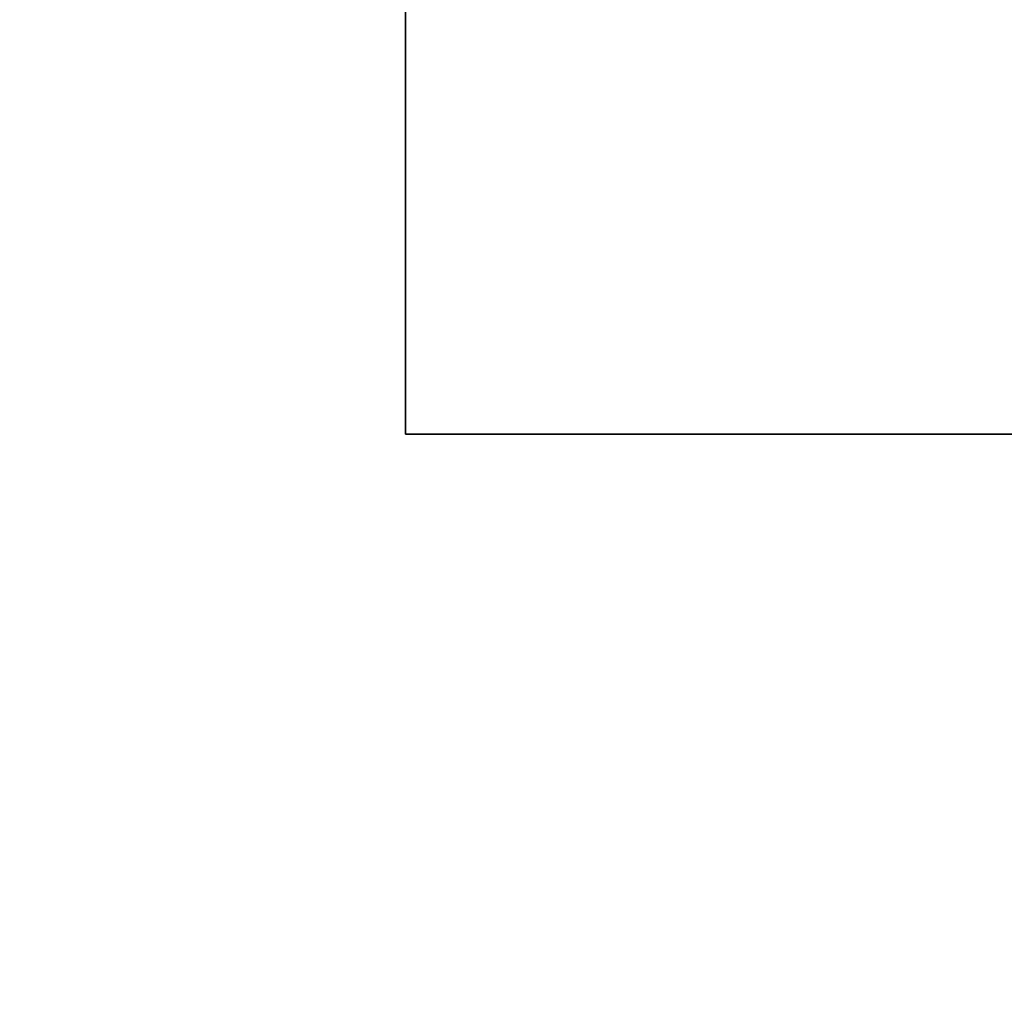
# Model space of a CAD drawing. Extents: x -4.8 to 43.9, y -3 to 20.9.
# Tile 116 of 256: x 16.6 to 16.855, y 0.854 to 1.108. Entities that reach past the tile are written whole.
import ezdxf

# ---------------------------------------------------------------- set-up
doc = ezdxf.new("R2010")
doc.units = 0

# ---------------------------------------------------------------- blocks, each defined once
blk = doc.blocks.new('Box-7148e406-b601-4288-a37b-d1ddc6295924')
at = {"color": 253, "linetype": 'Continuous', "true_color": 0xa0a0a0, "transparency": 33554687}
mesh = blk.add_polyface(dxfattribs=at)
corners = [(0, 0), (42, 0), (42, 19), (0, 19), (0, 0, 0.01), (42, 0, 0.01), (42, 19, 0.01), (0, 19, 0.01)]
mesh.append_faces([[corners[k] for k in face] for face in [(0, 1, 2, 3), (4, 5, 6, 7), (0, 1, 5, 4), (1, 2, 6, 5), (2, 3, 7, 6), (3, 0, 4, 7)]], dxfattribs={"color": 253})
blk = doc.blocks.new('Box-4a7966fc-d543-4e90-b91f-e9f7020791ce')
at = {"color": 253, "linetype": 'Continuous', "true_color": 0xa0a0a0, "transparency": 33554687}
mesh = blk.add_polyface(dxfattribs=at)
corners = [(0, 0), (42, 0), (42, 19), (0, 19), (0, 0, 0.01), (42, 0, 0.01), (42, 19, 0.01), (0, 19, 0.01)]
mesh.append_faces([[corners[k] for k in face] for face in [(0, 1, 2, 3), (4, 5, 6, 7), (0, 1, 5, 4), (1, 2, 6, 5), (2, 3, 7, 6), (3, 0, 4, 7)]], dxfattribs={"color": 253})
blk = doc.blocks.new('def3a200-0982-4f28-a51c-09b8d150a3a7')
at = {"linetype": 'Continuous', "transparency": 33554687}
for name, p in [('Box-7148e406-b601-4288-a37b-d1ddc6295924', (0, 0)), ('Box-4a7966fc-d543-4e90-b91f-e9f7020791ce', (0, 0, 16.99))]:
    blk.add_blockref(name, p, dxfattribs=at)
blk = doc.blocks.new('CoilBox-96c78426-6269-4f25-9c33-55b4a2528cb8')
at = {"color": 251, "linetype": 'Continuous', "true_color": 0x5b5b5b, "transparency": 33554687}
mesh = blk.add_polyface(dxfattribs=at)
corners = [(0, 0), (22.7, 0), (22.7, 2), (0, 2), (0, 0, 16.06), (22.7, 0, 16.06), (22.7, 2, 16.06), (0, 2, 16.06)]
mesh.append_faces([[corners[k] for k in face] for face in [(0, 1, 2, 3), (4, 5, 6, 7), (0, 1, 5, 4), (1, 2, 6, 5), (2, 3, 7, 6), (3, 0, 4, 7)]], dxfattribs={"color": 251})
blk = doc.blocks.new('8c0f33d7-16c5-4531-b080-eb5d8fbab00d')
at = {"linetype": 'Continuous', "transparency": 33554687}
blk.add_blockref('CoilBox-96c78426-6269-4f25-9c33-55b4a2528cb8', (0, 0), dxfattribs=at)
blk = doc.blocks.new('e55326d3-a498-4428-9576-7464b569c09d')
at = {"linetype": 'Continuous', "transparency": 33554687}
for name, p in [('def3a200-0982-4f28-a51c-09b8d150a3a7', (0, 0)), ('8c0f33d7-16c5-4531-b080-eb5d8fbab00d', (16.7, 1, 0.2))]:
    blk.add_blockref(name, p, dxfattribs=at)

msp = doc.modelspace()

# ---------------------------------------------------------------- block references
at = {"transparency": 33554687}
msp.add_blockref('e55326d3-a498-4428-9576-7464b569c09d', (0, 0), dxfattribs=at)

doc.saveas('drawing.dxf')
